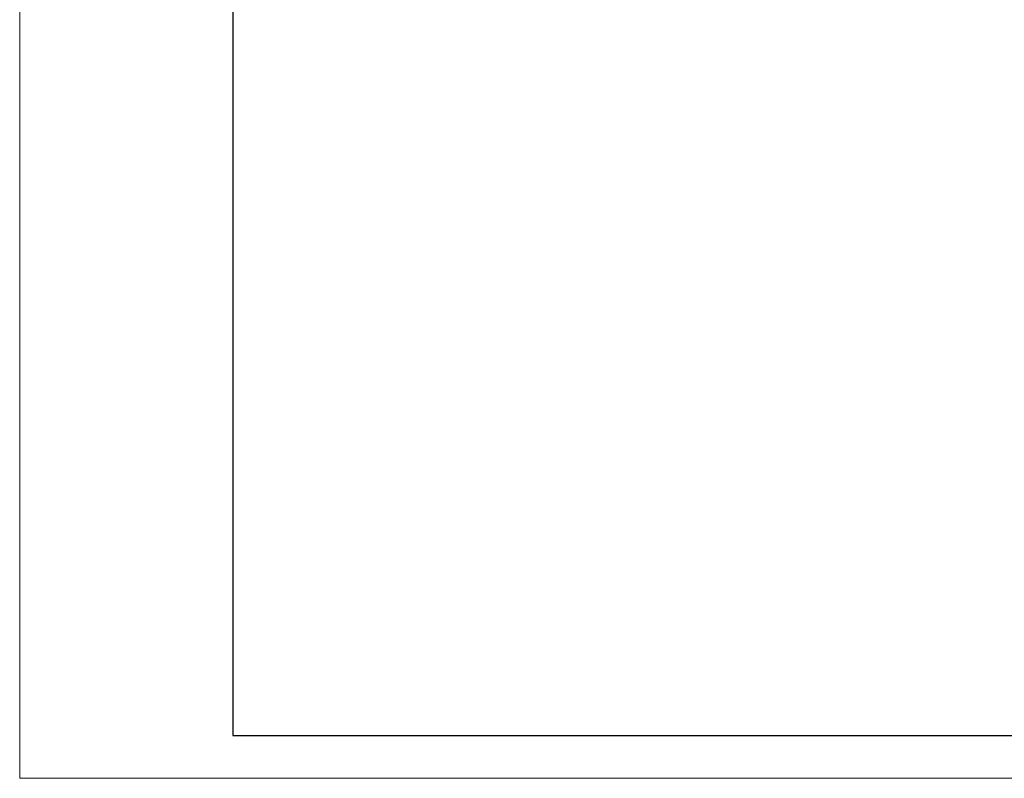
# Model space of a CAD drawing. Header units: millimetres. Extents: x -404827 to -46036, y 267324 to 306977.
# Tile 35 of 55: x -49281 to -49025, y 269903 to 270101. Entities that reach past the tile are written whole.
import ezdxf

# ---------------------------------------------------------------- set-up
doc = ezdxf.new("R2010")
doc.units = ezdxf.units.MM
doc.layers.add('1-粗实线', color=7, linetype='Continuous', lineweight=30)
doc.layers.add('3-细实线', color=7, linetype='Continuous', lineweight=20)

msp = doc.modelspace()

# ---------------------------------------------------------------- linework, layer by layer
at = {"lineweight": 18}
msp.add_line((-49225.861, 269914.273), (-48927.651, 269914.273), dxfattribs=at)
at = {"layer": '1-粗实线'}
for p, q in [((-49225.861, 270552.502), (-49225.861, 269914.273)), ((-49225.861, 269914.273), (-48358.582, 269914.273))]:
    msp.add_line(p, q, dxfattribs=at)
at = {"layer": '3-细实线', "lineweight": 18}
for p, q in [((-49281.456, 270563.621), (-49281.456, 269903.154)), ((-49281.456, 269903.154), (-48347.463, 269903.154))]:
    msp.add_line(p, q, dxfattribs=at)

doc.saveas('drawing.dxf')
